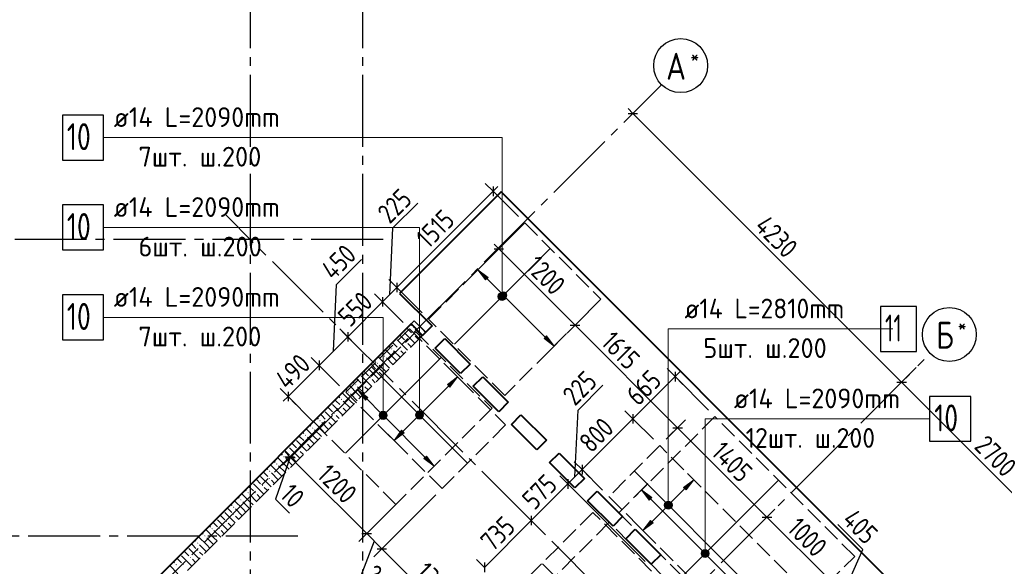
# Model space of a CAD drawing. Header units: millimetres. Extents: x 40580 to 1168286, y -220995 to 81020.
# Tile 186 of 194: x 522654 to 533614, y -110187 to -104107. Entities that reach past the tile are written whole.
import ezdxf

# ---------------------------------------------------------------- set-up
doc = ezdxf.new("R2010")
doc.units = ezdxf.units.MM
for name, pattern in [('______2', [270, 200, -70]), ('______5', [1100, 800, -100, 100, -100]), ('CENTER', [2, 1.25, -0.25, 0.25, -0.25])]:
    doc.linetypes.add(name, pattern=pattern)
for name, color, linetype, lineweight in [('Standard', 7, 'Continuous', 25), ('ДОП Верх по Х', 7, 'Continuous', 25), ('ОСИ', 7, 'CENTER', 15), ('Основная', 7, 'Continuous', 40), ('Позиционная метка номер позиции', 7, 'Continuous', 13), ('Примечания', 7, 'Continuous', 13)]:
    doc.layers.add(name, color=color, linetype=linetype, lineweight=lineweight)
doc.layers.add('ЖБ Стена верхний уровень', color=7, linetype='______2', true_color=0x656565)
doc.styles.add('GOST 2.304-81', font='txt')
doc.styles.add('ISOCPEUR', font='isocpeur.ttf')

msp = doc.modelspace()

# ---------------------------------------------------------------- hatches: boundary and pattern name
at = {"layer": 'ДОП Верх по Х', "linetype": 'Continuous', "lineweight": 13, "transparency": 33554687}
for points in [[(527839.8, -107001.2), (527755, -106888.1), (527868.1, -106972.9)], [(526502.4, -108338.6), (526417.5, -108225.5), (526530.7, -108310.3)], [(526933.8, -108702), (526820.7, -108786.8), (526905.5, -108673.7)], [(529660.8, -109451.1), (529575.9, -109338), (529689.1, -109422.9)], [(529704.2, -109704.7), (529591.1, -109789.5), (529676, -109676.4)]]:
    msp.add_hatch(color=7, dxfattribs=at).paths.add_polyline_path(points, flags=16)
for points in [[(528001.7, -107161.3), (528028.2, -107134.8), (528011.3, -107144.4)], [(528028.2, -107134.8), (528001.7, -107161.3), (528001.7, -107180.4)], [(528028.2, -107134.8), (528001.7, -107180.4), (528047.3, -107134.8)], [(528047.3, -107134.8), (528001.7, -107180.4), (528011.3, -107197.4)], [(528047.3, -107134.8), (528011.3, -107197.4), (528064.3, -107144.4)], [(528064.3, -107144.4), (528011.3, -107197.4), (528028.2, -107207)], [(528064.3, -107144.4), (528028.2, -107207), (528073.9, -107161.3)], [(528073.9, -107161.3), (528028.2, -107207), (528047.3, -107207)], [(528073.9, -107161.3), (528047.3, -107207), (528073.9, -107180.4)], [(528073.9, -107180.4), (528047.3, -107207), (528064.3, -107197.4)], [(528490.3, -107651.7), (528603.5, -107736.6), (528518.6, -107623.4)], [(527442.9, -108192.9), (527527.8, -108079.7), (527414.6, -108164.6)], [(526664.3, -108498.8), (526690.8, -108472.3), (526673.8, -108481.8)], [(526690.8, -108472.3), (526664.3, -108498.8), (526664.3, -108517.9)], [(526690.8, -108472.3), (526664.3, -108517.9), (526709.9, -108472.3)], [(526709.9, -108472.3), (526664.3, -108517.9), (526673.8, -108534.8)], [(526709.9, -108472.3), (526673.8, -108534.8), (526726.9, -108481.8)], [(526726.9, -108481.8), (526673.8, -108534.8), (526690.8, -108544.4)], [(526726.9, -108481.8), (526690.8, -108544.4), (526736.4, -108498.8)], [(526736.4, -108498.8), (526690.8, -108544.4), (526709.9, -108544.4)], [(526736.4, -108498.8), (526709.9, -108544.4), (526736.4, -108517.9)], [(527067.4, -108494.5), (527130, -108530.5), (527077, -108477.5)], [(527067.4, -108513.5), (527113, -108540.1), (527067.4, -108494.5)], [(527067.4, -108494.5), (527113, -108540.1), (527130, -108530.5)], [(527077, -108477.5), (527139.6, -108513.5), (527094, -108467.9)], [(527077, -108477.5), (527130, -108530.5), (527139.6, -108513.5)], [(527094, -108467.9), (527139.6, -108513.5), (527139.6, -108494.5)], [(527094, -108467.9), (527139.6, -108494.5), (527113, -108467.9)], [(527113, -108467.9), (527139.6, -108494.5), (527130, -108477.5)], [(526736.4, -108517.9), (526709.9, -108544.4), (526726.9, -108534.8)], [(527094, -108540.1), (527067.4, -108513.5), (527077, -108530.5)], [(527067.4, -108513.5), (527094, -108540.1), (527113, -108540.1)], [(527152.9, -108989.2), (527266, -109074), (527181.2, -108960.9)], [(530071.9, -109337), (530156.8, -109223.8), (530043.6, -109308.7)], [(529837.9, -109497.1), (529900.5, -109533.2), (529847.4, -109480.2)], [(529847.4, -109480.2), (529910, -109516.2), (529864.4, -109470.6)], [(529847.4, -109480.2), (529900.5, -109533.2), (529910, -109516.2)], [(529864.4, -109470.6), (529910, -109516.2), (529910, -109497.1)], [(529864.4, -109470.6), (529910, -109497.1), (529883.5, -109470.6)], [(529883.5, -109470.6), (529910, -109497.1), (529900.5, -109480.2)], [(529837.9, -109516.2), (529883.5, -109542.7), (529837.9, -109497.1)], [(529837.9, -109497.1), (529883.5, -109542.7), (529900.5, -109533.2)], [(529864.4, -109542.7), (529837.9, -109516.2), (529847.4, -109533.2)], [(529837.9, -109516.2), (529864.4, -109542.7), (529883.5, -109542.7)], [(530247, -110035.6), (530273.5, -110009.1), (530256.5, -110018.6)], [(530273.5, -110009.1), (530247, -110035.6), (530247, -110054.7)], [(530273.5, -110009.1), (530247, -110054.7), (530292.6, -110009.1)], [(530292.6, -110009.1), (530247, -110054.7), (530256.5, -110071.6)], [(530292.6, -110009.1), (530256.5, -110071.6), (530309.5, -110018.6)], [(530309.5, -110018.6), (530256.5, -110071.6), (530273.5, -110081.2)], [(530309.5, -110018.6), (530273.5, -110081.2), (530319.1, -110035.6)], [(530319.1, -110035.6), (530273.5, -110081.2), (530292.6, -110081.2)], [(530319.1, -110035.6), (530292.6, -110081.2), (530319.1, -110054.7)], [(530319.1, -110054.7), (530292.6, -110081.2), (530309.5, -110071.6)]]:
    msp.add_hatch(color=7, dxfattribs=at).paths.add_polyline_path(points)
at = {"layer": 'ЖБ Стена верхний уровень', "linetype": 'Continuous', "lineweight": -3, "transparency": 33554687}
for points in [[(527029.3, -107529), (527035.8, -107522.5), (527042.3, -107529), (527035.8, -107535.5)], [(527029.3, -107609), (527035.8, -107602.5), (527042.3, -107609), (527035.8, -107615.5)], [(526949.3, -107689), (526955.8, -107682.5), (526962.3, -107689), (526955.8, -107695.5)], [(526709.3, -107849), (526715.8, -107842.5), (526722.3, -107849), (526715.8, -107855.5)], [(526789.3, -107769), (526795.8, -107762.5), (526802.3, -107769), (526795.8, -107775.5)], [(526869.3, -107769), (526875.8, -107762.5), (526882.3, -107769), (526875.8, -107775.5)], [(526629.3, -107929), (526635.8, -107922.5), (526642.3, -107929), (526635.8, -107935.5)], [(526629.3, -108009), (526635.8, -108002.5), (526642.3, -108009), (526635.8, -108015.5)], [(526389.3, -108169), (526395.8, -108162.5), (526402.3, -108169), (526395.8, -108175.5)], [(526469.3, -108169), (526475.8, -108162.5), (526482.3, -108169), (526475.8, -108175.5)], [(526549.3, -108089), (526555.8, -108082.5), (526562.3, -108089), (526555.8, -108095.5)], [(526309.3, -108249), (526315.8, -108242.5), (526322.3, -108249), (526315.8, -108255.5)], [(526229.3, -108329), (526235.8, -108322.5), (526242.3, -108329), (526235.8, -108335.5)], [(526149.3, -108489), (526155.8, -108482.5), (526162.3, -108489), (526155.8, -108495.5)], [(526229.3, -108409), (526235.8, -108402.5), (526242.3, -108409), (526235.8, -108415.5)], [(525989.3, -108569), (525995.8, -108562.5), (526002.3, -108569), (525995.8, -108575.5)], [(526069.3, -108569), (526075.8, -108562.5), (526082.3, -108569), (526075.8, -108575.5)], [(525829.3, -108729), (525835.8, -108722.5), (525842.3, -108729), (525835.8, -108735.5)], [(525909.3, -108649), (525915.8, -108642.5), (525922.3, -108649), (525915.8, -108655.5)], [(525829.3, -108809), (525835.8, -108802.5), (525842.3, -108809), (525835.8, -108815.5)], [(525749.3, -108889), (525755.8, -108882.5), (525762.3, -108889), (525755.8, -108895.5)], [(525509.3, -109049), (525515.8, -109042.5), (525522.3, -109049), (525515.8, -109055.5)], [(525589.3, -108969), (525595.8, -108962.5), (525602.3, -108969), (525595.8, -108975.5)], [(525669.3, -108969), (525675.8, -108962.5), (525682.3, -108969), (525675.8, -108975.5)], [(525429.3, -109129), (525435.8, -109122.5), (525442.3, -109129), (525435.8, -109135.5)], [(525429.3, -109209), (525435.8, -109202.5), (525442.3, -109209), (525435.8, -109215.5)], [(525189.3, -109369), (525195.8, -109362.5), (525202.3, -109369), (525195.8, -109375.5)], [(525269.3, -109369), (525275.8, -109362.5), (525282.3, -109369), (525275.8, -109375.5)], [(525349.3, -109289), (525355.8, -109282.5), (525362.3, -109289), (525355.8, -109295.5)], [(525109.3, -109449), (525115.8, -109442.5), (525122.3, -109449), (525115.8, -109455.5)], [(525029.3, -109529), (525035.8, -109522.5), (525042.3, -109529), (525035.8, -109535.5)], [(525029.3, -109609), (525035.8, -109602.5), (525042.3, -109609), (525035.8, -109615.5)], [(524949.3, -109689), (524955.8, -109682.5), (524962.3, -109689), (524955.8, -109695.5)], [(524789.3, -109769), (524795.8, -109762.5), (524802.3, -109769), (524795.8, -109775.5)], [(524869.3, -109769), (524875.8, -109762.5), (524882.3, -109769), (524875.8, -109775.5)], [(524629.3, -109929), (524635.8, -109922.5), (524642.3, -109929), (524635.8, -109935.5)], [(524709.3, -109849), (524715.8, -109842.5), (524722.3, -109849), (524715.8, -109855.5)], [(524629.3, -110009), (524635.8, -110002.5), (524642.3, -110009), (524635.8, -110015.5)], [(524549.3, -110089), (524555.8, -110082.5), (524562.3, -110089), (524555.8, -110095.5)], [(524389.3, -110169), (524395.8, -110162.5), (524402.3, -110169), (524395.8, -110175.5)], [(524469.3, -110169), (524475.8, -110162.5), (524482.3, -110169), (524475.8, -110175.5)]]:
    msp.add_hatch(color=7, dxfattribs=at).paths.add_polyline_path(points, flags=16)
at = {"layer": 'Позиционная метка номер позиции', "linetype": 'Continuous', "lineweight": 13, "transparency": 33554687}
for points in [[(527977.7, -107186), (528067.7, -107186), (528061.4, -107163.5)], [(527977.7, -107186), (528061.4, -107163.5), (527984, -107163.5)], [(527984, -107208.4), (528067.7, -107186), (527977.7, -107186)], [(527984, -107163.5), (528061.4, -107163.5), (528045.2, -107147.3)], [(527984, -107163.5), (528045.2, -107147.3), (528000.2, -107147.3)], [(527984, -107208.4), (528061.4, -107208.4), (528067.7, -107186)], [(528000.2, -107147.3), (528045.2, -107147.3), (528022.7, -107141)], [(528000.2, -107224.6), (528061.4, -107208.4), (527984, -107208.4)], [(528000.2, -107224.6), (528045.2, -107224.6), (528061.4, -107208.4)], [(528045.2, -107224.6), (528000.2, -107224.6), (528022.7, -107231)], [(526655.4, -108508.3), (526745.4, -108508.3), (526739.1, -108485.8)], [(526655.4, -108508.3), (526739.1, -108485.8), (526661.7, -108485.8)], [(526661.7, -108485.8), (526739.1, -108485.8), (526722.9, -108469.6)], [(526661.7, -108485.8), (526722.9, -108469.6), (526677.9, -108469.6)], [(526677.9, -108469.6), (526722.9, -108469.6), (526700.4, -108463.3)], [(527058.5, -108504), (527148.5, -108504), (527142.2, -108481.5)], [(527058.5, -108504), (527142.2, -108481.5), (527064.8, -108481.5)], [(527064.8, -108526.5), (527148.5, -108504), (527058.5, -108504)], [(527064.8, -108481.5), (527142.2, -108481.5), (527126, -108465.3)], [(527064.8, -108481.5), (527126, -108465.3), (527081, -108465.3)], [(527064.8, -108526.5), (527142.2, -108526.5), (527148.5, -108504)], [(527081, -108465.3), (527126, -108465.3), (527103.5, -108459)], [(526661.7, -108530.8), (526745.4, -108508.3), (526655.4, -108508.3)], [(526661.7, -108530.8), (526739.1, -108530.8), (526745.4, -108508.3)], [(526677.9, -108547), (526739.1, -108530.8), (526661.7, -108530.8)], [(526677.9, -108547), (526722.9, -108547), (526739.1, -108530.8)], [(526722.9, -108547), (526677.9, -108547), (526700.4, -108553.3)], [(527081, -108542.7), (527142.2, -108526.5), (527064.8, -108526.5)], [(527081, -108542.7), (527126, -108542.7), (527142.2, -108526.5)], [(527126, -108542.7), (527081, -108542.7), (527103.5, -108549)], [(529828.9, -109506.7), (529918.9, -109506.7), (529912.6, -109484.2)], [(529828.9, -109506.7), (529912.6, -109484.2), (529835.2, -109484.2)], [(529835.2, -109484.2), (529912.6, -109484.2), (529896.4, -109468)], [(529835.2, -109484.2), (529896.4, -109468), (529851.4, -109468)], [(529851.4, -109468), (529896.4, -109468), (529873.9, -109461.7)], [(529835.2, -109529.2), (529918.9, -109506.7), (529828.9, -109506.7)], [(529835.2, -109529.2), (529912.6, -109529.2), (529918.9, -109506.7)], [(529851.4, -109545.4), (529912.6, -109529.2), (529835.2, -109529.2)], [(529851.4, -109545.4), (529896.4, -109545.4), (529912.6, -109529.2)], [(529896.4, -109545.4), (529851.4, -109545.4), (529873.9, -109551.7)], [(530238, -110045.1), (530328, -110045.1), (530321.7, -110022.6)], [(530238, -110045.1), (530321.7, -110022.6), (530244.3, -110022.6)], [(530244.3, -110022.6), (530321.7, -110022.6), (530305.5, -110006.4)], [(530244.3, -110022.6), (530305.5, -110006.4), (530260.5, -110006.4)], [(530260.5, -110006.4), (530305.5, -110006.4), (530283, -110000.1)], [(530244.3, -110067.6), (530328, -110045.1), (530238, -110045.1)], [(530244.3, -110067.6), (530321.7, -110067.6), (530328, -110045.1)], [(530260.5, -110083.8), (530321.7, -110067.6), (530244.3, -110067.6)], [(530260.5, -110083.8), (530305.5, -110083.8), (530321.7, -110067.6)], [(530305.5, -110083.8), (530260.5, -110083.8), (530283, -110090.1)]]:
    msp.add_hatch(color=7, dxfattribs=at).paths.add_polyline_path(points)

# ---------------------------------------------------------------- linework, layer by layer
at = {"layer": 'Standard', "color": 251, "linetype": 'Continuous', "lineweight": -3, "true_color": 0x656565, "transparency": 33554687}
for p, q in [((529479.5, -105149.4), (529642.5, -104986.4)), ((529479.5, -105149.4), (529567.8, -105061)), ((529479.5, -105149.4), (529391.1, -105237.8)), ((527923.1, -106015.7), (527834.7, -105927.4)), ((527923.1, -106015.7), (528011.5, -106104.1)), ((527923.1, -106015.7), (528204.5, -106297.1)), ((527987.4, -106655.6), (528204.5, -106438.5)), ((527987.4, -106655.6), (528075.8, -106567.2)), ((527987.4, -106655.6), (527899, -106744)), ((526852.5, -107086.3), (526764.1, -106997.9)), ((526693.4, -107245.4), (526605, -107157)), ((526852.5, -107086.3), (526940.9, -107174.7)), ((526852.5, -107086.3), (527133.9, -107367.7)), ((526693.4, -107245.4), (526781.8, -107333.8)), ((526693.4, -107245.4), (526921.8, -107473.7)), ((528835.9, -107504.1), (528747.5, -107592.5)), ((528835.9, -107504.1), (528924.3, -107415.7)), ((526304.5, -107634.3), (526216.1, -107545.9)), ((526304.5, -107634.3), (526392.9, -107722.7)), ((526304.5, -107634.3), (526304.5, -107634.3)), ((525986.3, -107952.5), (525897.9, -107864.1)), ((525986.3, -107952.5), (526074.7, -108040.9)), ((525986.3, -107952.5), (526214.7, -108180.9)), ((529948.5, -108076.6), (529860.2, -107988.2)), ((532470.5, -108140.5), (532558.9, -108052.1)), ((529948.5, -108076.6), (530036.9, -108164.9)), ((529948.5, -108076.6), (530322.3, -108450.3)), ((532470.5, -108140.5), (532382.1, -108228.9)), ((525640.6, -108298.3), (525552.2, -108209.9)), ((525640.6, -108298.3), (525728.9, -108386.7)), ((525640.6, -108298.3), (525921.9, -108579.7)), ((529479, -108546.1), (529390.6, -108457.7)), ((525667.6, -108975.4), (526064.8, -108578.2)), ((529479, -108546.1), (529567.4, -108634.5)), ((529479, -108546.1), (529707.1, -108774.1)), ((529977.2, -108645.4), (530065.6, -108557)), ((529977.2, -108645.4), (529848.5, -108774.1)), ((529977.2, -108645.4), (529888.8, -108733.8)), ((525660.5, -108968.3), (525748.9, -108879.9)), ((525667.6, -108975.4), (525756, -108887)), ((525660.5, -108968.3), (525539.2, -109089.7)), ((525660.5, -108968.3), (525572.2, -109056.7)), ((525667.6, -108975.4), (525579.2, -109063.8)), ((528913.3, -109111.7), (528825, -109023.4)), ((528913.3, -109111.7), (529001.7, -109200.1)), ((528913.3, -109111.7), (529141.4, -109339.8)), ((528754.2, -109270.9), (528665.9, -109182.5)), ((528754.2, -109270.9), (528842.6, -109359.2)), ((528754.2, -109270.9), (529615.8, -110132.5)), ((526516.1, -109823.9), (526913.3, -109426.8)), ((526685.1, -109992.9), (527285.2, -109392.8)), ((528347.7, -109677.4), (528259.3, -109589.1)), ((530971.4, -109639.6), (531059.8, -109551.2)), ((528347.7, -109677.4), (528436, -109765.8)), ((528347.7, -109677.4), (528347.7, -109677.4)), ((530971.4, -109639.6), (530883, -109728)), ((530971.4, -109639.6), (530971.4, -109639.6)), ((526516.1, -109823.9), (526604.5, -109735.5)), ((526516.1, -109823.9), (526427.7, -109912.3)), ((526685.1, -109992.9), (526773.5, -109904.5)), ((526685.1, -109992.9), (526596.8, -110081.3)), ((527826.5, -110198.6), (527738.1, -110110.2))]:
    msp.add_line(p, q, dxfattribs=at)
at = {"layer": 'Standard', "color": 7, "linetype": 'Continuous', "lineweight": -3, "transparency": 33554687}
for p, q in [((529479.5, -105149.4), (529426.4, -105096.4)), ((529479.5, -105149.4), (532470.5, -108140.5)), ((527923.1, -106015.7), (527976.1, -105962.7)), ((527923.1, -106015.7), (526852.5, -107086.3)), ((526808.3, -106423.4), (527084.7, -106147)), ((526773, -107165.9), (526808.3, -106423.4)), ((527987.4, -106655.6), (527934.4, -106602.6)), ((527987.4, -106655.6), (528835.9, -107504.1)), ((526180.8, -107051), (526457.3, -106774.5)), ((526145.4, -107793.4), (526180.8, -107051)), ((526852.5, -107086.3), (526693.4, -107245.4)), ((526693.4, -107245.4), (526304.5, -107634.3)), ((528835.9, -107504.1), (529977.2, -108645.4)), ((526304.5, -107634.3), (525986.3, -107952.5)), ((525986.3, -107952.5), (525640.6, -108298.3)), ((529948.5, -108076.6), (530001.6, -108023.5)), ((528869.1, -108448.8), (529145.5, -108172.5)), ((529948.5, -108076.6), (529479, -108546.1)), ((532470.5, -108140.5), (534379.7, -110049.7)), ((525640.6, -108298.3), (525587.5, -108351.3)), ((528833.8, -109191.3), (528869.1, -108448.8)), ((529479, -108546.1), (528913.3, -109111.7)), ((529977.2, -108645.4), (530971.4, -109639.6)), ((525660.5, -108968.3), (525607.5, -108915.3)), ((525664.1, -108971.9), (525502.3, -109441.7)), ((525660.5, -108968.3), (525667.6, -108975.4)), ((528913.3, -109111.7), (528754.2, -109270.9)), ((528754.2, -109270.9), (528347.7, -109677.4)), ((525502.3, -109441.7), (525657.1, -109596.6)), ((528347.7, -109677.4), (527826.5, -110198.6)), ((530971.4, -109639.6), (531678.5, -110346.7)), ((532038.3, -109999.4), (531761.9, -109723.1)), ((526600.6, -109908.4), (526430.9, -110341)), ((526516.1, -109823.9), (526685.1, -109992.9)), ((531822, -110490.2), (532038.3, -109999.4))]:
    msp.add_line(p, q, dxfattribs=at)
at = {"layer": 'Standard', "color": 7, "linetype": 'Continuous', "lineweight": 25, "transparency": 33554687}
for p, q in [((529426.4, -105149.4), (529532.5, -105149.4)), ((527923.1, -105962.7), (527923.1, -106068.8)), ((527934.4, -106655.6), (528040.4, -106655.6)), ((526852.5, -107033.3), (526852.5, -107139.3)), ((526693.4, -107192.4), (526693.4, -107298.4)), ((528782.9, -107504.1), (528889, -107504.1)), ((526304.5, -107581.3), (526304.5, -107687.3)), ((525986.3, -107899.5), (525986.3, -108005.5)), ((529948.5, -108023.5), (529948.5, -108129.6)), ((532417.5, -108140.5), (532523.6, -108140.5)), ((525640.6, -108245.3), (525640.6, -108351.3)), ((529479, -108493), (529479, -108599.1)), ((529924.2, -108645.4), (530030.2, -108645.4)), ((525607.5, -108968.3), (525713.6, -108968.3)), ((525614.6, -108975.4), (525720.6, -108975.4)), ((528913.3, -109058.7), (528913.3, -109164.8)), ((528754.2, -109217.8), (528754.2, -109323.9)), ((528347.7, -109624.4), (528347.7, -109730.5)), ((530918.4, -109639.6), (531024.4, -109639.6)), ((526463.1, -109823.9), (526569.2, -109823.9)), ((526632.1, -109992.9), (526738.2, -109992.9)), ((527826.5, -110145.5), (527826.5, -110251.6))]:
    msp.add_line(p, q, dxfattribs=at)
at = {"layer": 'Standard', "color": 251, "linetype": 'Continuous', "lineweight": -3, "true_color": 0x656565, "transparency": 33554687}
for points in [[(528835.9, -107504.1), (528847.9, -107492.1), (528847.9, -107492.1), (528847.9, -107492.1), (528847.9, -107492.1), (528847.9, -107492.1), (528847.9, -107492.1), (528847.9, -107492.1), (528847.9, -107492.1), (528906.8, -107433.2), (528906.8, -107433.2), (528917.5, -107422.5), (528917.5, -107422.5), (529053, -107287.1)], [(532470.5, -108140.5), (532482.5, -108128.4), (532482.5, -108128.4), (532633.5, -107977.5)]]:
    msp.add_lwpolyline(points, dxfattribs=at)
at = {"layer": 'Standard', "color": 7, "linetype": 'Continuous', "lineweight": -3, "transparency": 33554687}
for points in [[(525667.6, -108975.4), (525710.8, -109018.6), (525710.8, -109018.6), (525828.7, -109136.5), (525828.7, -109136.5), (526516.1, -109823.9)], [(526685.1, -109992.9), (526824, -110131.8), (526824, -110131.8), (527657.4, -110965.2)]]:
    msp.add_lwpolyline(points, dxfattribs=at)
at = {"layer": 'ДОП Верх по Х', "color": 7, "linetype": 'Continuous', "lineweight": 13, "transparency": 33554687}
for p, q in [((523768.3, -105418.1), (525788.3, -105418.1)), ((523768.3, -106418.1), (525788.3, -106418.1)), ((523768.3, -107418.1), (525788.3, -107418.1)), ((530034.9, -107546.7), (532098.9, -107546.7)), ((530583, -108546.7), (532603, -108546.7))]:
    msp.add_line(p, q, dxfattribs=at)
at = {"layer": 'ДОП Верх по Х', "color": 7, "linetype": 'Continuous', "lineweight": 25, "transparency": 33554687}
for p, q in [((528553.1, -106655.6), (527492.4, -107716.3)), ((526280.4, -108928.3), (527341.1, -107867.6)), ((527633.8, -109034.3), (526573.2, -107973.7)), ((531478.4, -111111.1), (529499.9, -109132.6)), ((531095.1, -109233), (530034.5, -110293.7)), ((530453.1, -112136.4), (528474.6, -110157.9))]:
    msp.add_line(p, q, dxfattribs=at)
at = {"layer": 'ДОП Верх по Х', "color": 251, "linetype": 'Continuous', "lineweight": 13, "true_color": 0x494949, "transparency": 33554687}
for p, q in [((527755, -106888.1), (527825.7, -106817.3)), ((527755, -106888.1), (527684.2, -106958.8)), ((527755, -106888.1), (527868.1, -106972.9)), ((527839.8, -107001.2), (527755, -106888.1)), ((527755, -106888.1), (527755, -106888.1)), ((527868.1, -106972.9), (527839.8, -107001.2)), ((527853.9, -106987.1), (528016.6, -107149.7)), ((528064.3, -107144.4), (528064.3, -107144.4)), ((528011.3, -107197.4), (528011.3, -107197.4)), ((528059, -107192.1), (528504.5, -107637.6)), ((528518.6, -107623.4), (528490.3, -107651.7)), ((528603.5, -107736.6), (528518.6, -107623.4)), ((528490.3, -107651.7), (528603.5, -107736.6)), ((528603.5, -107736.6), (528532.8, -107807.3)), ((528603.5, -107736.6), (528674.2, -107665.9)), ((528603.5, -107736.6), (528603.5, -107736.6)), ((527527.8, -108079.7), (527457.1, -108009)), ((526417.5, -108225.5), (526488.2, -108154.8)), ((527527.8, -108079.7), (527414.6, -108164.6)), ((527414.6, -108164.6), (527442.9, -108192.9)), ((527442.9, -108192.9), (527527.8, -108079.7)), ((527527.8, -108079.7), (527598.5, -108150.5)), ((527527.8, -108079.7), (527527.8, -108079.7)), ((526417.5, -108225.5), (526346.8, -108296.2)), ((526417.5, -108225.5), (526530.7, -108310.3)), ((526502.4, -108338.6), (526417.5, -108225.5)), ((526417.5, -108225.5), (526417.5, -108225.5)), ((527124.7, -108482.8), (527428.8, -108178.7)), ((526530.7, -108310.3), (526502.4, -108338.6)), ((526516.5, -108324.5), (526679.1, -108487.1)), ((526726.9, -108481.8), (526726.9, -108481.8)), ((527077, -108477.5), (527077, -108477.5)), ((526673.8, -108534.8), (526673.8, -108534.8)), ((526721.6, -108529.5), (527167, -108975)), ((526919.6, -108687.9), (527082.3, -108525.2)), ((527130, -108530.5), (527130, -108530.5)), ((526820.7, -108786.8), (526749.9, -108716.1)), ((526820.7, -108786.8), (526905.5, -108673.7)), ((526933.8, -108702), (526820.7, -108786.8)), ((526905.5, -108673.7), (526933.8, -108702)), ((526820.7, -108786.8), (526891.4, -108857.6)), ((526820.7, -108786.8), (526820.7, -108786.8)), ((527181.2, -108960.9), (527152.9, -108989.2)), ((527152.9, -108989.2), (527266, -109074)), ((527266, -109074), (527181.2, -108960.9)), ((527266, -109074), (527336.8, -109003.3)), ((527266, -109074), (527195.3, -109144.7)), ((527266, -109074), (527266, -109074)), ((530156.8, -109223.8), (530086.1, -109153.1)), ((529575.9, -109338), (529646.6, -109267.3)), ((530156.8, -109223.8), (530043.6, -109308.7)), ((530071.9, -109337), (530156.8, -109223.8)), ((530156.8, -109223.8), (530227.5, -109294.6)), ((530156.8, -109223.8), (530156.8, -109223.8)), ((529575.9, -109338), (529505.2, -109408.7)), ((529575.9, -109338), (529689.1, -109422.9)), ((529660.8, -109451.1), (529575.9, -109338)), ((529575.9, -109338), (529575.9, -109338)), ((529895.2, -109485.5), (530057.8, -109322.8)), ((530043.6, -109308.7), (530071.9, -109337)), ((529689.1, -109422.9), (529660.8, -109451.1)), ((529674.9, -109437), (530261.8, -110023.9)), ((529847.4, -109480.2), (529847.4, -109480.2)), ((529690.1, -109690.5), (529852.7, -109527.9)), ((529900.5, -109533.2), (529900.5, -109533.2)), ((529591.1, -109789.5), (529676, -109676.4)), ((529704.2, -109704.7), (529591.1, -109789.5)), ((529676, -109676.4), (529704.2, -109704.7)), ((529591.1, -109789.5), (529520.4, -109718.8)), ((529591.1, -109789.5), (529661.8, -109860.2)), ((530309.5, -110018.6), (530309.5, -110018.6)), ((530256.5, -110071.6), (530256.5, -110071.6)), ((530304.2, -110066.3), (531032.6, -110794.6))]:
    msp.add_line(p, q, dxfattribs=at)
at = {"layer": 'ДОП Верх по Х', "color": 7, "linetype": 'Continuous', "lineweight": 25, "transparency": 33554687}
for points in [[(523128.3, -105668.1), (523588.3, -105668.1), (523588.3, -105168.1), (523128.3, -105168.1), (523128.3, -105668.1)], [(523128.3, -106668.1), (523588.3, -106668.1), (523588.3, -106168.1), (523128.3, -106168.1), (523128.3, -106668.1)], [(523128.3, -107668.1), (523588.3, -107668.1), (523588.3, -107168.1), (523128.3, -107168.1), (523128.3, -107668.1)], [(532234.9, -107796.7), (532634.9, -107796.7), (532634.9, -107296.7), (532234.9, -107296.7), (532234.9, -107796.7)], [(532783, -108796.7), (533243, -108796.7), (533243, -108296.7), (532783, -108296.7), (532783, -108796.7)]]:
    msp.add_lwpolyline(points, dxfattribs=at)
at = {"layer": 'ДОП Верх по Х', "color": 251, "linetype": 'Continuous', "lineweight": 13, "true_color": 0x494949, "transparency": 33554687}
for centre in [(528037.8, -107170.9), (526700.4, -108508.3), (527103.5, -108504), (529873.9, -109506.7), (530283, -110045.1)]:
    msp.add_circle(centre, 37.5, dxfattribs=at)
at = {"layer": 'ЖБ Стена верхний уровень', "color": 251, "linetype": '______2', "lineweight": -3, "true_color": 0x656565, "transparency": 33554687}
for p, q in [((527045.5, -107456.1), (520830, -113671.5)), ((527172.8, -107583.4), (527045.5, -107456.1)), ((521084.6, -113671.5), (527172.8, -107583.4))]:
    msp.add_line(p, q, dxfattribs=at)
at = {"layer": 'ЖБ Стена верхний уровень', "color": 9, "linetype": 'Continuous', "lineweight": -3, "true_color": 0xc7c7c7, "transparency": 33554687}
for p, q in [((527004.2, -107497.4), (527015.8, -107509)), ((527135.8, -107549), (527044.2, -107457.4)), ((526884.2, -107617.4), (526935.8, -107669)), ((526935.8, -107589), (527051.5, -107704.7)), ((526975.8, -107549), (526964.2, -107537.4)), ((527015.8, -107589), (526975.8, -107549)), ((527055.8, -107549), (527131.5, -107624.7)), ((527055.8, -107629), (527091.5, -107664.7)), ((527135.8, -107549), (527171.5, -107584.7)), ((526764.2, -107737.4), (526775.8, -107749)), ((526815.8, -107709), (526804.2, -107697.4)), ((526855.8, -107749), (526815.8, -107709)), ((526855.8, -107669), (526971.5, -107784.7)), ((526975.8, -107709), (527011.5, -107744.7)), ((526684.2, -107817.4), (526695.8, -107829)), ((526815.8, -107869), (526724.2, -107777.4)), ((526815.8, -107789), (526891.5, -107864.7)), ((526895.8, -107789), (526931.5, -107824.7)), ((526575.8, -107949), (526564.2, -107937.4)), ((526615.8, -107989), (526575.8, -107949)), ((526604.2, -107897.4), (526615.8, -107909)), ((526735.8, -107949), (526644.2, -107857.4)), ((526655.8, -107949), (526731.5, -108024.7)), ((526735.8, -107869), (526811.5, -107944.7)), ((526735.8, -107949), (526771.5, -107984.7)), ((526815.8, -107869), (526851.5, -107904.7)), ((526484.2, -108017.4), (526535.8, -108069)), ((526535.8, -107989), (526651.5, -108104.7)), ((526655.8, -108029), (526691.5, -108064.7)), ((526415.8, -108269), (526324.2, -108177.4)), ((526364.2, -108137.4), (526375.8, -108149)), ((526415.8, -108109), (526404.2, -108097.4)), ((526455.8, -108149), (526415.8, -108109)), ((526455.8, -108069), (526571.5, -108184.7)), ((526575.8, -108109), (526611.5, -108144.7)), ((526335.8, -108349), (526244.2, -108257.4)), ((526284.2, -108217.4), (526295.8, -108229)), ((526335.8, -108269), (526411.5, -108344.7)), ((526415.8, -108189), (526491.5, -108264.7)), ((526415.8, -108269), (526451.5, -108304.7)), ((526495.8, -108189), (526531.5, -108224.7)), ((526135.8, -108389), (526251.5, -108504.7)), ((526175.8, -108349), (526164.2, -108337.4)), ((526215.8, -108389), (526175.8, -108349)), ((526204.2, -108297.4), (526215.8, -108309)), ((526255.8, -108349), (526331.5, -108424.7)), ((526335.8, -108349), (526371.5, -108384.7)), ((526015.8, -108509), (526004.2, -108497.4)), ((526055.8, -108469), (526171.5, -108584.7)), ((526084.2, -108417.4), (526135.8, -108469)), ((526255.8, -108429), (526291.5, -108464.7)), ((526015.8, -108669), (525924.2, -108577.4)), ((525964.2, -108537.4), (525975.8, -108549)), ((526055.8, -108549), (526015.8, -108509)), ((526015.8, -108589), (526091.5, -108664.7)), ((526095.8, -108589), (526131.5, -108624.7)), ((526175.8, -108509), (526211.5, -108544.7)), ((525804.2, -108697.4), (525815.8, -108709)), ((525935.8, -108749), (525844.2, -108657.4)), ((525884.2, -108617.4), (525895.8, -108629)), ((525935.8, -108669), (526011.5, -108744.7)), ((526015.8, -108669), (526051.5, -108704.7)), ((525684.2, -108817.4), (525735.8, -108869)), ((525735.8, -108789), (525851.5, -108904.7)), ((525775.8, -108749), (525764.2, -108737.4)), ((525815.8, -108789), (525775.8, -108749)), ((525855.8, -108749), (525931.5, -108824.7)), ((525855.8, -108829), (525891.5, -108864.7)), ((525935.8, -108749), (525971.5, -108784.7)), ((525564.2, -108937.4), (525575.8, -108949)), ((525615.8, -108909), (525604.2, -108897.4)), ((525655.8, -108949), (525615.8, -108909)), ((525655.8, -108869), (525771.5, -108984.7)), ((525775.8, -108909), (525811.5, -108944.7)), ((525484.2, -109017.4), (525495.8, -109029)), ((525615.8, -109069), (525524.2, -108977.4)), ((525615.8, -108989), (525691.5, -109064.7)), ((525695.8, -108989), (525731.5, -109024.7)), ((525375.8, -109149), (525364.2, -109137.4)), ((525415.8, -109189), (525375.8, -109149)), ((525404.2, -109097.4), (525415.8, -109109)), ((525535.8, -109149), (525444.2, -109057.4)), ((525455.8, -109149), (525531.5, -109224.7)), ((525535.8, -109069), (525611.5, -109144.7)), ((525535.8, -109149), (525571.5, -109184.7)), ((525615.8, -109069), (525651.5, -109104.7)), ((525255.8, -109269), (525371.5, -109384.7)), ((525284.2, -109217.4), (525335.8, -109269)), ((525335.8, -109189), (525451.5, -109304.7)), ((525455.8, -109229), (525491.5, -109264.7)), ((525215.8, -109469), (525124.2, -109377.4)), ((525164.2, -109337.4), (525175.8, -109349)), ((525215.8, -109309), (525204.2, -109297.4)), ((525255.8, -109349), (525215.8, -109309)), ((525375.8, -109309), (525411.5, -109344.7)), ((525135.8, -109549), (525044.2, -109457.4)), ((525084.2, -109417.4), (525095.8, -109429)), ((525135.8, -109469), (525211.5, -109544.7)), ((525215.8, -109389), (525291.5, -109464.7)), ((525215.8, -109469), (525251.5, -109504.7)), ((525295.8, -109389), (525331.5, -109424.7)), ((524935.8, -109589), (525051.5, -109704.7)), ((524975.8, -109549), (524964.2, -109537.4)), ((525015.8, -109589), (524975.8, -109549)), ((525004.2, -109497.4), (525015.8, -109509)), ((525055.8, -109549), (525131.5, -109624.7)), ((525135.8, -109549), (525171.5, -109584.7)), ((524815.8, -109709), (524804.2, -109697.4)), ((524855.8, -109749), (524815.8, -109709)), ((524855.8, -109669), (524971.5, -109784.7)), ((524884.2, -109617.4), (524935.8, -109669)), ((524975.8, -109709), (525011.5, -109744.7)), ((525055.8, -109629), (525091.5, -109664.7)), ((524684.2, -109817.4), (524695.8, -109829)), ((524815.8, -109869), (524724.2, -109777.4)), ((524764.2, -109737.4), (524775.8, -109749)), ((524815.8, -109789), (524891.5, -109864.7)), ((524895.8, -109789), (524931.5, -109824.7)), ((524604.2, -109897.4), (524615.8, -109909)), ((524735.8, -109949), (524644.2, -109857.4)), ((524735.8, -109869), (524811.5, -109944.7)), ((524815.8, -109869), (524851.5, -109904.7)), ((524484.2, -110017.4), (524535.8, -110069)), ((524535.8, -109989), (524651.5, -110104.7)), ((524575.8, -109949), (524564.2, -109937.4)), ((524615.8, -109989), (524575.8, -109949)), ((524655.8, -109949), (524731.5, -110024.7)), ((524655.8, -110029), (524691.5, -110064.7)), ((524735.8, -109949), (524771.5, -109984.7)), ((524364.2, -110137.4), (524375.8, -110149)), ((524415.8, -110109), (524404.2, -110097.4)), ((524455.8, -110149), (524415.8, -110109)), ((524455.8, -110069), (524571.5, -110184.7)), ((524575.8, -110109), (524611.5, -110144.7)), ((524415.8, -110269), (524324.2, -110177.4))]:
    msp.add_line(p, q, dxfattribs=at)
at = {"layer": 'ОСИ', "color": 8, "linetype": '______5', "lineweight": -3, "transparency": 33554687}
for p, q in [((525218.8, -88222.1), (525218.8, -121662.1)), ((526468.8, -88222.1), (526468.8, -121662.1)), ((520823, -113805.9), (529799, -104829.9)), ((533032, -114361.8), (524951.9, -106281.7)), ((526698.8, -106552.1), (517768.3, -106552.1)), ((523460.5, -117150.5), (532790.1, -107820.9)), ((525748.8, -109852.1), (517768.3, -109852.1))]:
    msp.add_line(p, q, dxfattribs=at)
at = {"layer": 'ОСИ', "color": 7, "linetype": 'Continuous', "lineweight": -3, "transparency": 33554687}
for centre in [(530011.1, -104617.7), (533002.2, -107608.8)]:
    msp.add_circle(centre, 300, dxfattribs=at)
at = {"layer": 'Основная', "transparency": 33554687}
for p, q in [((528014.3, -106020.6), (526882.9, -107152)), ((533508.5, -111514.9), (528014.3, -106020.6)), ((526882.9, -107152), (527243.5, -107512.6)), ((527010.2, -107491.4), (522272.5, -112229)), ((527137.4, -107618.7), (527010.2, -107491.4)), ((527243.5, -107512.6), (527137.4, -107618.7)), ((527278.9, -107760.1), (527384.9, -107654.1)), ((527384.9, -107654.1), (527667.8, -107936.9)), ((527561.7, -108043), (527278.9, -107760.1)), ((527667.8, -107936.9), (527561.7, -108043)), ((527703.1, -108184.4), (527809.2, -108078.3)), ((527809.2, -108078.3), (528092, -108361.2)), ((527986, -108467.2), (527703.1, -108184.4)), ((528092, -108361.2), (527986, -108467.2)), ((528127.4, -108608.7), (528233.5, -108502.6)), ((528233.5, -108502.6), (528516.3, -108785.4)), ((528410.2, -108891.5), (528127.4, -108608.7)), ((528516.3, -108785.4), (528410.2, -108891.5)), ((528551.7, -109032.9), (528657.7, -108926.8)), ((528657.7, -108926.8), (528940.6, -109209.7)), ((528834.5, -109315.8), (528551.7, -109032.9)), ((528940.6, -109209.7), (528834.5, -109315.8)), ((528975.9, -109457.2), (529082, -109351.1)), ((529082, -109351.1), (529364.8, -109634)), ((529258.8, -109740), (528975.9, -109457.2)), ((529364.8, -109634), (529258.8, -109740)), ((529400.2, -109881.4), (529506.2, -109775.4)), ((529506.2, -109775.4), (529789.1, -110058.2)), ((529591.1, -109789.5), (529591.1, -109789.5)), ((529683, -110164.3), (529400.2, -109881.4)), ((529789.1, -110058.2), (529683, -110164.3))]:
    msp.add_line(p, q, dxfattribs=at)
at = {"layer": 'Позиционная метка номер позиции', "color": 7, "linetype": 'Continuous', "lineweight": 13, "transparency": 33554687}
for p, q in [((527977.7, -107186), (527977.7, -107186)), ((528022.7, -107141), (528022.7, -107141)), ((528067.7, -107186), (528067.7, -107186)), ((528022.7, -107231), (528022.7, -107231)), ((526700.4, -108463.3), (526700.4, -108463.3)), ((527058.5, -108504), (527058.5, -108504)), ((527103.5, -108459), (527103.5, -108459)), ((527148.5, -108504), (527148.5, -108504)), ((526655.4, -108508.3), (526655.4, -108508.3)), ((526700.4, -108553.3), (526700.4, -108553.3)), ((526745.4, -108508.3), (526745.4, -108508.3)), ((527103.5, -108549), (527103.5, -108549)), ((529873.9, -109461.7), (529873.9, -109461.7)), ((529828.9, -109506.7), (529828.9, -109506.7)), ((529873.9, -109551.7), (529873.9, -109551.7)), ((529918.9, -109506.7), (529918.9, -109506.7)), ((530283, -110000.1), (530283, -110000.1)), ((530238, -110045.1), (530238, -110045.1)), ((530283, -110090.1), (530283, -110090.1)), ((530328, -110045.1), (530328, -110045.1))]:
    msp.add_line(p, q, dxfattribs=at)
for points in [[(528022.7, -107186), (528022.7, -105418.1), (523588.3, -105418.1)], [(527103.5, -108504), (527103.5, -106418.1), (523588.3, -106418.1)], [(526700.4, -108508.3), (526700.4, -107418.1), (523588.3, -107418.1)], [(529873.9, -109506.7), (529873.9, -107546.7), (532373.9, -107546.7)], [(530283, -110045.1), (530283, -108546.7), (532783, -108546.7)]]:
    msp.add_lwpolyline(points, dxfattribs=at)
for centre in [(528022.7, -107186), (526700.4, -108508.3), (527103.5, -108504), (529873.9, -109506.7), (530283, -110045.1)]:
    msp.add_circle(centre, 45, dxfattribs=at)
at = {"layer": 'Примечания', "color": 7, "linetype": '______2', "lineweight": -3, "transparency": 33554687}
for p, q in [((527204.6, -107438.4), (528275.2, -106367.8)), ((528275.2, -106367.8), (529123.7, -107216.4)), ((529123.7, -107216.4), (528053.1, -108286.9)), ((528053.1, -108286.9), (527204.6, -107438.4)), ((525992.6, -108650.4), (527063.2, -107579.8)), ((526285.4, -108251.6), (526992.5, -107544.5)), ((526992.5, -107544.5), (528063, -108615)), ((527063.2, -107579.8), (527911.7, -108428.3)), ((527355.9, -109322.1), (526285.4, -108251.6)), ((527911.7, -108428.3), (526841.2, -109498.9)), ((528063, -108615), (527355.9, -109322.1)), ((530393, -108521), (529322.4, -109591.5)), ((531948.6, -110076.6), (530393, -108521)), ((526841.2, -109498.9), (525992.6, -108650.4)), ((529777.8, -108844.8), (529212.1, -109410.5)), ((531766.2, -110833.2), (529777.8, -108844.8)), ((529212.1, -109410.5), (531200.5, -111398.9)), ((529035.3, -109587.3), (528328.2, -110294.4)), ((531023.7, -111575.7), (529035.3, -109587.3)), ((529322.4, -109591.5), (530878, -111147.2)), ((529216.3, -109697.6), (528145.8, -110768.2)), ((530772, -111253.2), (529216.3, -109697.6)), ((530878, -111147.2), (531948.6, -110076.6))]:
    msp.add_line(p, q, dxfattribs=at)

# ---------------------------------------------------------------- texts
at = {"layer": 'Standard', "color": 7, "linetype": 'Continuous', "lineweight": 25, "transparency": 33554687, "char_height": 220, "attachment_point": 7, "style": 'GOST 2.304-81'}
for s, insert, width, rotation in [('225', (526773, -106388), 516.388, 45), ('1515', (527203.2, -106664.9), 547.708, 45), ('4230', (530822.4, -106421.6), 657.054, 315), ('450', (526145.4, -107015.6), 516.401, 45), ('1200', (528270.1, -106867.6), 625.738, 315), ('550', (526330.9, -107537.2), 500.821, 45), ('1615', (529112.5, -107710), 563.279, 315), ('490', (525634.3, -108233.8), 531.959, 45), ('225', (528833.8, -108413.5), 516.388, 45), ('665', (529540.2, -108414.1), 516.388, 45), ('800', (529017.1, -108937.3), 531.968, 45), ('2700', (533267, -108866.2), 672.634, 315), ('1405', (530338.3, -108935.8), 610.162, 315), ('1200', (525950.3, -109187.3), 625.734, 315), ('575', (528382.9, -109571.4), 500.834, 45), ('10', (525537.7, -109406.3), 344.432, 315), ('735', (527919.1, -110035.3), 500.821, 45), ('405', (531797.3, -109687.7), 516.397, 315), ('1000', (531183.4, -109780.8), 625.738, 315), ('240', (526466.3, -110305.6), 531.964, 315), ('1375', (527040.8, -110277.9), 594.587, 315)]:
    msp.add_mtext(s, dxfattribs=dict(at, insert=insert, width=width, rotation=rotation))
at = {"layer": 'ДОП Верх по Х', "color": 7, "linetype": 'Continuous', "lineweight": 13, "transparency": 33554687, "attachment_point": 7, "style": 'ISOCPEUR'}
for s, insert, char_height, width in [('\\W0.96;ø14 L=2090mm ', (523700.3, -105300.8), 220, 2173.894), ('\\W0.75;10', (523178.3, -105558.1), 300, 472.649), ('\\W0.97;7шт. ш.200 ', (523975.3, -105740.8), 220, 1713.197), ('\\W0.96;ø14 L=2090mm ', (523700.3, -106300.8), 220, 2173.894), ('\\W0.75;10', (523178.3, -106558.1), 300, 472.649), ('\\W0.97;6шт. ш.200 ', (523975.3, -106740.8), 220, 1713.197), ('\\W0.96;ø14 L=2090mm ', (523700.3, -107300.8), 220, 2173.894), ('\\W0.75;10', (523178.3, -107558.1), 300, 472.649), ('\\W0.94;ø14 L=2810mm ', (530054.9, -107429.3), 220, 2127.566), ('\\W0.63;11', (532284.9, -107686.7), 300, 393.75), ('\\W0.97;7шт. ш.200 ', (523975.3, -107740.8), 220, 1713.197), ('\\W0.97;5шт. ш.200 ', (530263.9, -107869.3), 220, 1713.21), ('\\W0.96;ø14 L=2090mm ', (530603, -108429.3), 220, 2173.894), ('\\W0.75;10', (532833, -108686.7), 300, 472.641), ('\\W0.95;12шт. ш.200 ', (530735, -108869.3), 220, 1820.761)]:
    msp.add_mtext(s, dxfattribs=dict(at, insert=insert, char_height=char_height, width=width))
at = {"layer": 'ОСИ', "color": 7, "linetype": 'Continuous', "lineweight": 25, "transparency": 33554687, "attachment_point": 7, "style": 'ISOCPEUR'}
for s, insert, char_height, width in [('\\W0.80;*', (530119.6, -104600.2), 180, 215.891), ('\\W0.82;А', (529849.6, -104775.2), 300, 392.649), ('\\W0.80;*', (533095.7, -107591.3), 180, 215.891), ('\\W0.80;Б', (532855.7, -107766.3), 300, 359.83)]:
    msp.add_mtext(s, dxfattribs=dict(at, insert=insert, char_height=char_height, width=width))

doc.saveas('drawing.dxf')
